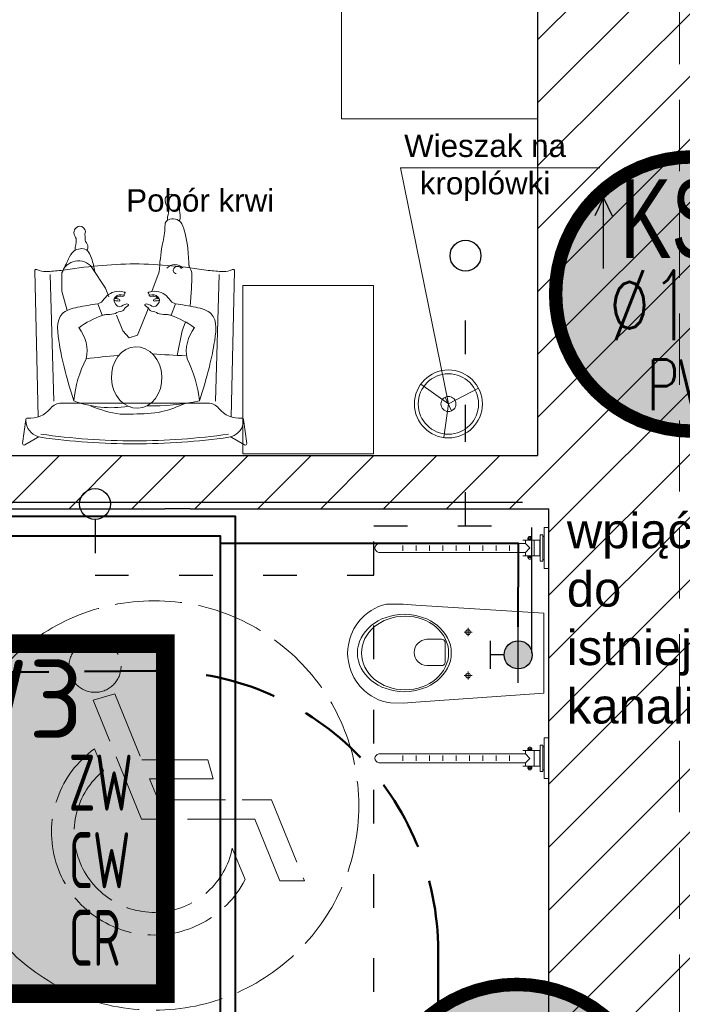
# Model space of a CAD drawing. Header units: millimetres. Extents: x 24385 to 79107, y -56478 to -23676.
# Tile 130 of 256: x 27791 to 28028, y -28415 to -28064. Entities that reach past the tile are written whole.
import ezdxf
from ezdxf.enums import TextEntityAlignment as Align
from ezdxf.lldxf.tags import DXFTag

# ---------------------------------------------------------------- set-up
doc = ezdxf.new("R2010")
doc.units = ezdxf.units.MM
doc.header["$LTSCALE"] = 2
for name, pattern in [('ACAD_ISO02W100', [15, 12, -3]), ('ACAD_ISO03W100', [30, 12, -18]), ('DASHED', [19.05, 12.7, -6.35]), ('HIDDENX2', [19.05, 12.7, -6.35])]:
    doc.linetypes.add(name, pattern=pattern)
for name, color, linetype, lineweight in [('0_OPIS', 7, 'Continuous', 13), ('3DPLAN_A_TABELKA POMIESZCZEŃ', 7, 'Continuous', 0), ('3DPLAN_A_WYSOKOŚCI ZMIANA', 144, 'HIDDENX2', 5), ('_WLK_W_OPIS', 211, 'Continuous', 9), ('A_KRESKOWANIE', 9, 'Continuous', 0), ('A_MEBLE', 9, 'Continuous', 5), ('Opisy', 7, 'Continuous', 13), ('PRZERYW', 2, 'ACAD_ISO02W100', 9), ('sanitariaty', 2, 'Continuous', 25)]:
    doc.layers.add(name, color=color, linetype=linetype, lineweight=lineweight)
for name, color, linetype in [('3DPLAN_A_KRESKOWANIE 1', 253, 'Continuous'), ('3DPLAN_A_OPIS', 8, 'Continuous'), ('3DPLAN_K_NOŚNA', 7, 'Continuous'), ('_WLK_oznaczenia', 211, 'Continuous'), ('IS_Odbiorniki', 211, 'SOLID')]:
    doc.layers.add(name, color=color, linetype=linetype)
for name, color, linetype, lineweight, true_color in [('cw', 7, 'Continuous', 40, 0xf79809), ('FURNITURE ZD 1 500', 7, 'Continuous', 13, 0x9fa8a5), ('kanalizacja', 7, 'Continuous', 30, 0xbf3000), ('wodociag', 7, 'Continuous', 40, 0x0e97f1)]:
    doc.layers.add(name, color=color, linetype=linetype, lineweight=lineweight, true_color=true_color)
doc.styles.add('ARIAL', font='arial.ttf')
doc.styles.add('GRZEJNIK', font='simplex.shx', dxfattribs={"width": 0.7})
doc.styles.add('isocp', font='isocpeur.ttf', dxfattribs={"width": 0.9})
tags = doc.linetypes.add('SOLID', pattern=[10, 10, 0]).pattern_tags.tags
tags[6:7] = [DXFTag(74, 4), DXFTag(75, 0), DXFTag(340, '0'), DXFTag(46, 0.0), DXFTag(50, 0.0), DXFTag(44, 0.0), DXFTag(45, 0.0)]
tags[4:5] = [DXFTag(74, 4), DXFTag(75, 0), DXFTag(340, '0'), DXFTag(46, 0.0), DXFTag(50, 0.0), DXFTag(44, 0.0), DXFTag(45, 0.0)]

# ---------------------------------------------------------------- blocks, each defined once
blk = doc.blocks.new('31380106')
blk.add_line((-0.02, 0), (0.02, 0))
for radius in [0.09, 0.08, 0.02]:
    blk.add_circle((0, 0), radius)
blk = doc.blocks.new('A$C7B154626')
at = {"layer": 'A_MEBLE'}
for p, q in [((0, 64.06), (1.16, 55.48)), ((0.85, 64.59), (5.36, 61.93)), ((79.14, 64.59), (74.64, 61.93)), ((79.99, 64.06), (78.84, 55.48)), ((5.61, 54.56), (4.34, 2.55)), ((74.38, 54.56), (75.65, 2.55)), ((13.86, 49.71), (40, 49.71)), ((66.13, 49.71), (40, 49.71)), ((9.81, 3.81), (11.18, 49)), ((70.18, 3.81), (68.81, 49))]:
    blk.add_line(p, q, dxfattribs=at)
at = {"layer": 'A_MEBLE', "ltscale": 5}
for p, q in [((9.8, 3.25), (9.8, 3.26)), ((70.2, 3.25), (70.2, 3.26))]:
    blk.add_line(p, q, dxfattribs=at)
at = {"layer": 'A_MEBLE'}
for centre, radius, start, end in [((0.55, 64.13), 0.55, 56.2611, 187.6798), ((40, -174.84), 239.06, 90, 98.0862), ((40, -174.84), 239.06, 81.9138, 90), ((79.45, 64.13), 0.55, 352.3202, 123.7389), ((7.23, 55.9), 6, 98.1969, 170.385), ((3.83, 59.34), 3, 51.7854, 59.4549), ((40, -175.06), 238.18, 90, 98.0779), ((40, -175.06), 238.18, 81.9221, 90), ((72.77, 55.9), 6, 9.615, 81.8031), ((76.16, 59.34), 3, 120.5451, 128.2146), ((15.65, 54.48), 14.54, 170.385, 175.7397), ((64.35, 54.48), 14.54, 4.2603, 9.615), ((1.7, 55.56), 0.556, 169.9031, 275.518), ((2.65, 45.58), 9.47, 39.2276, 95.4123), ((77.35, 45.58), 9.47, 84.5877, 140.7724), ((78.29, 55.56), 0.556, 264.482, 10.0969), ((13.86, 54.71), 5, 219.0105, 270), ((66.13, 54.71), 5, 270, 320.9895), ((4.89, 2.54), 0.55, 178.2922, 297.3566), ((8.13, -3.73), 6.5, 87.9299, 117.3566), ((6.67, -55.41), 58.2, 83.0287, 88.3254), ((43.31, 183.77), 183.8, 260.7326, 268.9644), ((36.68, 183.77), 183.8, 271.0356, 279.2674), ((73.33, -55.41), 58.2, 91.6746, 96.9713), ((71.86, -3.73), 6.5, 62.6434, 92.0701), ((75.1, 2.54), 0.55, 242.6434, 1.7078)]:
    blk.add_arc(centre, radius, start, end, dxfattribs=at)
blk = doc.blocks.new('parterr')
at = {"layer": '3DPLAN_A_KRESKOWANIE 1'}
h = blk.add_hatch(dxfattribs=at)
h.set_pattern_fill('ANSI31', color=256, scale=5, style=0)
h.set_pattern_definition([(45, (28281.13, -31178.053), (-11.22532, 11.22532), [])])
h.paths.add_polyline_path([(27531.99, -28228.89), (27531.99, -28218.89), (27420.99, -28218.89), (27420.99, -28006.89), (27456.99, -28006.89), (27456.99, -27805.89), (26774.49, -27805.89), (26774.49, -27888.89), (26825.99, -27888.89), (26825.99, -27851.89), (27410.99, -27851.89), (27410.99, -28133.89), (27387.99, -28133.89), (27387.99, -28139.89), (27410.99, -28139.89), (27410.99, -28286.89), (27426.99, -28286.89), (27426.99, -28228.89)])
h.paths.add_polyline_path([(27626.99, -27863.89), (27769.99, -27863.89), (27769.99, -27805.89), (27626.99, -27805.89)])
h.paths.add_polyline_path([(27631.99, -28218.89), (27631.99, -28228.89), (27648.99, -28228.89), (27648.99, -28462.89), (27694.99, -28462.89), (27694.99, -28426.89), (27667.99, -28426.89), (27667.99, -28237.89), (27979.99, -28237.89), (27979.99, -28426.89), (27784.99, -28426.89), (27784.99, -28541.89), (27801.99, -28541.89), (27801.99, -28461.89), (27937.99, -28461.89), (27937.99, -28505.89), (28030.99, -28505.89), (28030.99, -28463.89), (28076.99, -28463.89), (28076.99, -28434.89), (28070.99, -28434.89), (28070.99, -28421.89), (28057.99, -28421.89), (28057.99, -27857.89), (28067.99, -27857.89), (28067.99, -27794.89), (28073.99, -27794.89), (28073.99, -27747.89), (28027.49, -27747.89), (28027.49, -27805.89), (27939.99, -27805.89), (27939.99, -27933.89), (27975.99, -27933.89), (27975.99, -28218.89)])
h.paths.add_polyline_path([(26774.49, -28063.89), (26774.49, -28175.39), (26826.99, -28175.39), (26826.99, -28139.89), (27297.99, -28139.89), (27297.99, -28133.89), (26825.99, -28133.89), (26825.99, -28063.89)])
h.paths.add_polyline_path([(27410.99, -28376.89), (27410.99, -28408.89), (27393.99, -28408.89), (27393.99, -28418.89), (26826.99, -28418.89), (26826.99, -28350.39), (26774.49, -28350.39), (26774.49, -28429.89), (26562.49, -28429.89), (26562.49, -28493.89), (26595.99, -28493.89), (26595.99, -28452.89), (26776.99, -28452.89), (26776.99, -28490.89), (26826.99, -28490.89), (26826.99, -28455.89), (27384.07, -28455.81), (27401.99, -28455.81), (27401.99, -28523.89), (27426.99, -28523.89), (27426.99, -28487.14), (27424.99, -28487.22), (27425.07, -28485.14), (27426.99, -28485.06), (27426.99, -28479.56), (27425.4, -28479.56), (27425.96, -28479.93), (27424.99, -28479.56), (27424.99, -28411.76), (27426.99, -28411.76), (27426.99, -28411.3), (27424.99, -28411.38), (27425.07, -28409.3), (27426.99, -28409.22), (27426.99, -28376.89)])
h.paths.add_polyline_path([(27341.99, -28709.89), (26826.99, -28709.89), (26826.99, -28670.89), (26776.99, -28670.89), (26776.99, -28709.89), (26595.99, -28709.89), (26595.99, -28673.89), (26562.49, -28673.89), (26562.49, -28763.89), (26781.49, -28763.89), (26781.49, -28800.89), (26837.99, -28800.89), (26837.99, -28746.89), (27391.99, -28746.89), (27391.99, -28790.89), (27411.49, -28790.89), (27399.25, -28679.89), (27341.99, -28679.89)])
h.paths.add_polyline_path([(26781.49, -29070.89), (26781.49, -29384.89), (27480.84, -29384.89), (27480.84, -29301.89), (27411.84, -29301.89), (27411.84, -28913.89), (27510.99, -28913.89), (27510.99, -28896.89), (27411.99, -28896.89), (27411.99, -28889.89), (27391.99, -28889.89), (27391.99, -29317.89), (26837.99, -29317.89), (26837.99, -29070.89)])
h.paths.add_polyline_path([(27653.84, -29384.89), (27783.84, -29384.89), (27783.84, -29301.89), (27725.84, -29301.89), (27725.84, -28870.89), (27709.99, -28870.89), (27709.99, -28896.89), (27609.99, -28896.89), (27609.99, -28913.89), (27709.84, -28913.89), (27709.84, -29301.89), (27653.84, -29301.89)])
h.paths.add_polyline_path([(28104.99, -29384.89), (28104.99, -29319.89), (28049.99, -29319.89), (28049.99, -29041.89), (28096.99, -29041.89), (28096.99, -28933.89), (28049.99, -28933.89), (28049.99, -28849.89), (28076.99, -28849.89), (28076.99, -28716.89), (28030.99, -28716.89), (28030.99, -28683.89), (27937.99, -28683.89), (27937.99, -28715.89), (27801.99, -28715.89), (27801.99, -28691.89), (27784.99, -28691.89), (27784.99, -28715.89), (27685.99, -28715.89), (27685.99, -28746.89), (27709.99, -28746.89), (27709.99, -28772.89), (27725.84, -28772.89), (27725.84, -28731.89), (27994.84, -28731.89), (27994.84, -28790.89), (27952.84, -28790.89), (27952.84, -28922.89), (27994.84, -28922.89), (27994.84, -29301.89), (27956.84, -29301.89), (27956.84, -29384.89)])
h.paths.add_polyline_path([(28444.97, -27794.89), (28444.97, -27747.89), (28199.99, -27747.89), (28199.99, -27794.89)])
h.paths.add_polyline_path([(28921.99, -28467.89), (29077.99, -28467.89), (29077.99, -28435.89), (28960.99, -28435.89), (28960.99, -27867.89), (29010.99, -27867.89), (29010.99, -27805.89), (28878.99, -27805.89), (28878.99, -27866.89), (28932.99, -27866.89), (28932.99, -28435.89), (28921.99, -28435.89)])
h.paths.add_polyline_path([(29185.99, -27867.89), (29308.99, -27867.89), (29308.99, -27805.89), (29185.99, -27805.89)])
h.paths.add_polyline_path([(29483.99, -27867.89), (29607.99, -27867.89), (29607.99, -27805.89), (29483.99, -27805.89)])
h.paths.add_polyline_path([(29782.99, -27867.89), (29903.99, -27867.89), (29903.99, -27805.89), (29782.99, -27805.89)])
h.paths.add_polyline_path([(30078.99, -27867.89), (30205.99, -27867.89), (30205.99, -27805.89), (30078.99, -27805.89)])
h.paths.add_polyline_path([(29866.99, -28490.89), (29866.99, -28439.89), (30420.99, -28439.89), (30420.99, -28504.89), (30467.99, -28504.89), (30467.99, -28441.89), (30494.99, -28441.89), (30494.99, -28420.89), (30467.99, -28420.89), (30467.99, -27862.89), (30500.99, -27862.89), (30500.99, -27805.89), (30380.99, -27805.89), (30380.99, -27867.89), (30454.99, -27867.89), (30454.99, -28420.89), (29450.99, -28420.89), (29450.99, -28435.89), (29331.99, -28435.89), (29331.99, -28420.89), (29227.99, -28420.89), (29227.99, -28435.89), (29207.99, -28435.89), (29207.99, -28467.89), (29230.99, -28467.89), (29230.99, -28496.89), (29276.99, -28496.89), (29276.99, -28467.89), (29827.99, -28467.89), (29827.99, -28490.89)])
h.paths.add_polyline_path([(30792.99, -27805.89), (30675.99, -27805.89), (30675.99, -27862.89), (30792.99, -27862.89)])
h.paths.add_polyline_path([(31618.99, -27862.89), (31618.99, -27970.89), (31677.49, -27970.89), (31677.49, -27805.89), (30967.99, -27805.89), (30967.99, -27862.89)])
h.paths.add_polyline_path([(30691.99, -28522.89), (30691.99, -28438.89), (31026.99, -28438.89), (31026.99, -28712.89), (30892.99, -28712.89), (30892.99, -28746.89), (31014.99, -28746.89), (31014.99, -28802.89), (31047.99, -28802.89), (31047.99, -28747.89), (31069.99, -28747.89), (31069.99, -28744.89), (31443.99, -28744.89), (31443.99, -28715.89), (31348.99, -28715.89), (31348.99, -28647.89), (31324.99, -28647.89), (31324.99, -28715.89), (31097.99, -28715.89), (31097.99, -28691.89), (31056.99, -28691.89), (31056.99, -28450.89), (31068.99, -28450.89), (31068.99, -28440.89), (31324.99, -28440.89), (31324.99, -28557.89), (31348.99, -28557.89), (31348.99, -28439.89), (31623.99, -28439.89), (31623.99, -28481.89), (31677.49, -28481.89), (31677.49, -28090.89), (31618.99, -28090.89), (31618.99, -28420.89), (30614.99, -28420.89), (30614.99, -28441.89), (30671.99, -28441.89), (30671.99, -28522.89)])
h.paths.add_polyline_path([(31677.49, -28782.89), (31677.49, -28681.89), (31623.99, -28681.89), (31623.99, -28715.89), (31533.99, -28715.89), (31533.99, -28744.89), (31623.99, -28744.89), (31623.99, -28782.89)])
h.paths.add_polyline_path([(31290.99, -29384.89), (31677.49, -29384.89), (31677.49, -29121.89), (31623.99, -29121.89), (31623.99, -29308.89), (31290.99, -29308.89)])
h.paths.add_polyline_path([(31115.99, -29308.89), (31047.99, -29308.89), (31047.99, -29148.89), (31014.99, -29148.89), (31014.99, -29308.89), (30977.99, -29308.89), (30977.99, -29384.89), (31115.99, -29384.89)])
h.paths.add_polyline_path([(30671.99, -28642.89), (30671.99, -28710.89), (30658.99, -28710.89), (30658.99, -28746.89), (30736.99, -28746.89), (30736.99, -29058.89), (30726.99, -29058.89), (30726.99, -29069.89), (30736.99, -29069.89), (30736.99, -29306.89), (30689.99, -29306.89), (30689.99, -29384.89), (30802.99, -29384.89), (30802.99, -29308.89), (30767.99, -29308.89), (30767.99, -28746.89), (30772.99, -28746.89), (30772.99, -28712.89), (30691.99, -28712.89), (30691.99, -28642.89)])
h.paths.add_polyline_path([(29827.99, -28640.89), (29827.99, -28721.89), (29417.99, -28721.89), (29417.99, -28756.89), (29765.99, -28756.89), (29765.99, -28833.89), (29935.99, -28833.89), (29935.99, -28756.89), (30425.99, -28756.89), (30425.99, -29306.89), (30383.99, -29306.89), (30383.99, -29384.89), (30514.99, -29384.89), (30514.99, -29306.89), (30441.99, -29306.89), (30441.99, -29069.89), (30636.99, -29069.89), (30636.99, -29058.89), (30441.99, -29058.89), (30441.99, -28772.89), (30466.99, -28772.89), (30466.99, -28746.89), (30568.99, -28746.89), (30568.99, -28710.89), (30467.99, -28710.89), (30467.99, -28677.89), (30420.99, -28677.89), (30420.99, -28720.89), (29866.99, -28720.89), (29866.99, -28640.89)])
h.paths.add_polyline_path([(30087.99, -29306.89), (30087.99, -29384.89), (30208.99, -29384.89), (30208.99, -29306.89)])
h.paths.add_polyline_path([(29912.99, -29306.89), (29891.99, -29306.89), (29891.99, -28974.89), (29421.99, -28974.89), (29421.99, -28984.89), (29884.99, -28984.89), (29884.99, -29310.89), (29777.99, -29310.89), (29777.99, -29384.89), (29912.99, -29384.89)])
h.paths.add_polyline_path([(29487.99, -29310.89), (29487.99, -29384.89), (29602.99, -29384.89), (29602.99, -29310.89)])
h.paths.add_polyline_path([(29341.99, -28974.89), (29262.99, -28974.89), (29262.99, -28756.89), (29297.99, -28756.89), (29297.99, -28721.89), (29276.99, -28721.89), (29276.99, -28667.89), (29228.99, -28667.89), (29228.99, -28721.89), (28922.99, -28721.89), (28922.99, -28754.89), (28935.99, -28754.89), (28935.99, -28884.89), (28953.99, -28884.89), (28953.99, -28754.89), (29226.99, -28754.89), (29226.99, -29323.89), (29186.99, -29323.89), (29186.99, -29384.89), (29312.99, -29384.89), (29312.99, -29310.89), (29262.99, -29310.89), (29262.99, -28984.89), (29341.99, -28984.89)])
h.paths.add_polyline_path([(29011.99, -29323.89), (28953.99, -29323.89), (28953.99, -28979.89), (28935.99, -28979.89), (28935.99, -29320.89), (28895.99, -29320.89), (28895.99, -29384.89), (29011.99, -29384.89)])
h.paths.add_polyline_path([(28832.99, -28721.89), (28810.99, -28721.89), (28810.99, -28684.89), (28793.99, -28684.89), (28793.99, -28721.89), (28683.99, -28721.89), (28683.99, -28682.89), (28629.99, -28682.89), (28629.99, -28715.89), (28626.99, -28715.89), (28626.99, -29316.89), (28584.99, -29316.89), (28584.99, -29384.89), (28720.99, -29384.89), (28720.99, -29320.89), (28668.99, -29320.89), (28668.99, -29039.89), (28722.99, -29039.89), (28722.99, -28875.89), (28664.99, -28875.89), (28664.99, -28769.89), (28673.99, -28769.89), (28673.99, -28754.89), (28832.99, -28754.89)])
h.paths.add_polyline_path([(28933.48, -28618.58), (28933.48, -28620.89), (28989.51, -28620.89), (28989.51, -28618.58)])
h.paths.add_polyline_path([(28048.62, -28542.17), (28104.65, -28542.17), (28104.65, -28567.43), (28048.62, -28567.43)])
h.paths.add_polyline_path([(28312.29, -28322.99), (28368.17, -28322.99), (28368.17, -28348.05), (28312.29, -28348.05)])
h.paths.add_polyline_path([(28488.09, -28322.99), (28543.96, -28322.99), (28543.96, -28348.05), (28488.09, -28348.05)])
edge = h.paths.add_edge_path()
edge.add_arc((28306.99, -28816.89), 85, 62.6545, 71.7854, ccw=False)
edge.add_line((28346.03, -28741.39), (28346.03, -28736.15))
edge.add_line((28346.03, -28736.15), (28333.55, -28736.15))
h.paths.add_polyline_path([(28109.35, -29204.1), (28204.56, -29204.1), (28204.56, -29250.57), (28109.35, -29250.57)])
h.paths.add_polyline_path([(28138.56, -28107.38), (28196.54, -28107.38), (28196.54, -28140.41), (28138.56, -28140.41)])
h.paths.add_polyline_path([(28531.91, -27858.83), (28585.67, -27858.83), (28585.67, -27891.86), (28531.91, -27891.86)])
h.paths.add_polyline_path([(28514.88, -27899.85, 1), (28514.88, -27870.73, 1)])
h.paths.add_polyline_path([(28121.53, -28148.39, 1), (28121.53, -28119.27, 1)])
edge = h.paths.add_edge_path()
edge.add_line((28141.81, -28688.78), (28156.37, -28688.78))
edge.add_line((28156.37, -28688.78), (28156.37, -28674.22))
edge.add_arc((28156.37, -28688.78), 14.56, 90, 180)
edge = h.paths.add_edge_path()
edge.add_line((28156.37, -28688.78), (28156.37, -28703.34))
edge.add_arc((28156.37, -28688.78), 14.56, 270, 360)
edge.add_line((28170.93, -28688.78), (28156.37, -28688.78))
h.paths.add_polyline_path([(28156.37, -28703.34, 1), (28156.37, -28674.22, 1)])
h.paths.add_polyline_path([(28624.31, -27926.26), (28623.54, -27925.49), (28623.66, -27865.14), (28624.44, -27864.37), (28624.44, -27926.21)], is_closed=False)
h.paths.add_polyline_path([(28252.2, -28179.89), (28327.2, -28179.89), (28327.2, -28198.64, -0.427145), (28270.95, -28254.89), (28252.2, -28254.89)])
h.paths.add_polyline_path([(28424.2, -28361.39, -0.414214), (28419.2, -28366.39), (28413.2, -28366.39, -0.414214), (28389.2, -28342.39), (28389.2, -28330.39, -0.414214), (28413.2, -28306.39), (28419.2, -28306.39, -0.414214), (28424.2, -28311.39)])
h.paths.add_polyline_path([(28638.99, -27932.35), (28638.99, -27864.55), (28640.57, -27864.55), (28640.01, -27864.17, -0.310329), (28639.69, -27863.71), (28639.69, -27861.28, -0.216272), (28639.86, -27860.9), (28640.6, -27860.18, 0.840818), (28640.49, -27859.35, -0.414214), (28640.99, -27859.85), (28640.99, -27932.35)])
h.paths.add_polyline_path([(28638.79, -27863.15), (28638.26, -27863.79), (28637.79, -27863.79), (28637.79, -27893.79, -0.760764), (28636.89, -27897.04), (28634.34, -27897.04), (28634.34, -27925.49), (28634.06, -27925.58), (28633.76, -27925.89), (28633.56, -27926.31), (28634.04, -27926.31, -0.130781), (28633.44, -27927.41, -2.336993), (28633.44, -27924.37), (28633.44, -27899.24), (28632.99, -27899.24), (28632.99, -27897.64), (28632.59, -27897.54), (28632.59, -27893.04), (28632.99, -27892.94), (28632.99, -27891.34), (28633.44, -27891.34), (28633.56, -27871.11), (28633.44, -27867.41, -2.336993), (28633.56, -27864.31), (28634.34, -27865.09), (28634.34, -27893.54), (28635.99, -27893.54), (28635.99, -27863.79), (28635.51, -27863.79), (28634.99, -27863.15), (28634.99, -27856.99), (28638.79, -27856.99)])
h.paths.add_polyline_path([(28630.61, -27891.54), (28631.16, -27891.69), (28631.16, -27897.69, -0.414214), (28631.01, -27897.84), (28627.61, -27897.84, -0.414214), (28627.46, -27897.59), (28627.61, -27891.54), (28628.01, -27891.54), (28628.01, -27884.37, -1), (28630.61, -27884.37)])
h.paths.add_polyline_path([(28624.44, -27885.99), (28628.01, -27886.14), (28624.44, -27886.14)], is_closed=False)
h.paths.add_polyline_path([(28631.96, -27893.59), (28632.31, -27893.76), (28632.54, -27893.76), (28632.54, -27896.82), (28632.31, -27896.99), (28631.96, -27896.99), (28631.91, -27897.44), (28631.96, -27893.19)])
h.paths.add_polyline_path([(28624.44, -27904.44), (28633.44, -27904.59), (28624.44, -27904.59)], is_closed=False)
h.paths.add_polyline_path([(28625.19, -27886.14), (28625.19, -27891.34), (28625.64, -27891.34), (28625.64, -27892.94), (28626.04, -27893.04), (28626.04, -27893.59), (28626.66, -27893.59), (28626.71, -27893.14), (28626.66, -27897.39), (28626.66, -27896.99), (28626.04, -27896.99), (28626.04, -27897.54), (28625.64, -27897.64), (28625.64, -27899.24), (28625.19, -27899.24), (28625.04, -27904.44), (28625.04, -27886.14)], is_closed=False)
h.paths.add_polyline_path([(28640.91, -27856.97), (28622.99, -27856.89), (28640.99, -27856.89)], is_closed=False)
h.paths.add_polyline_path([(28619.99, -28325.89), (28619.99, -28323.45), (28618.52, -28323.45), (28584.99, -28382.67, -0.262592), (28550.72, -28323.45), (28549.99, -28323.45), (28549.99, -28325.89), (28512.99, -28325.89), (28512.99, -28240.89), (28492.4, -28240.89), (28491.79, -28249.17, -0.11869), (28489.72, -28256.75), (28483.38, -28267.01, -0.177707), (28479.15, -28270.09), (28472.86, -28270.09, -0.177707), (28468.58, -28266.95), (28462.28, -28256.75, -0.11869), (28460.21, -28249.17), (28459.6, -28240.89), (28487.99, -28240.89), (28487.99, -28181.89), (28633.99, -28181.89), (28633.99, -28325.89)])
h.paths.add_polyline_path([(28442.49, -28424.89), (28442.49, -28418.89, -0.414214), (28466.49, -28394.89), (28478.49, -28394.89, -0.414214), (28502.49, -28418.89), (28502.49, -28424.89, -0.414214), (28497.49, -28429.89), (28447.49, -28429.89, -0.414214)])
h.paths.add_polyline_path([(28265.75, -28187.22, 1), (28256.37, -28187.22, 1)], flags=16)
h.paths.add_polyline_path([(28416.2, -28357.26, -0.453948), (28410.53, -28362.21, -0.375565), (28393.2, -28342.39), (28393.2, -28330.39, -0.375565), (28410.53, -28310.57, -0.453948), (28416.2, -28315.52)], flags=16)
h.paths.add_polyline_path([(28638.38, -27861.79, 1), (28635.4, -27861.79, 1)], flags=16)
h.paths.add_polyline_path([(28637.96, -27861.79, 1), (28635.81, -27861.79, 1)], flags=0)
h.paths.add_polyline_path([(28633.92, -27866.7, -0.08131), (28633.44, -27867.41), (28633.44, -27865.89), (28634.21, -27865.89), (28634.31, -27866.31)], flags=16)
h.paths.add_polyline_path([(28633.44, -27865.89), (28633.44, -27867.01), (28634.21, -27866.24), (28634.09, -27865.89)], flags=0)
h.paths.add_polyline_path([(28633.44, -27867.01), (28633.56, -27867.28, 0.08131), (28633.92, -27866.7), (28633.56, -27867.06)], is_closed=False, flags=16)
h.paths.add_polyline_path([(28633.56, -27897.52), (28633.64, -27893.19), (28633.64, -27897.39)], is_closed=False, flags=16)
h.paths.add_polyline_path([(28633.64, -27897.39), (28633.56, -27893.06), (28633.56, -27897.52)], is_closed=False, flags=16)
h.paths.add_polyline_path([(28628.01, -27884.37), (28630.61, -27884.37, -1)], flags=16)
h.paths.add_polyline_path([(28557.29, -28240.02), (28560.01, -28203.37), (28592.81, -28203.37), (28595.52, -28240.02, -0.414214), (28578.66, -28256.89), (28574.16, -28256.89, -0.414214)], flags=16)
h.paths.add_polyline_path([(28570.23, -28211.92), (28582.58, -28211.92, -0.392745), (28588.19, -28217.12), (28589.9, -28240.21, -0.409357), (28578.66, -28251.27), (28574.16, -28251.27, -0.409357), (28562.92, -28240.21), (28564.62, -28217.12, -0.392745)], flags=0)
h.paths.add_polyline_path([(28465.69, -28254.65, -0.504303), (28469.83, -28249.44), (28482.18, -28249.44, -0.504303), (28486.32, -28254.65), (28480.02, -28264.85, -0.195658), (28478.25, -28266.09), (28473.75, -28266.09, -0.195658), (28471.98, -28264.85)], flags=16)
h.paths.add_polyline_path([(28451.62, -28421.89, -0.453948), (28446.66, -28416.22, -0.375565), (28466.49, -28398.89), (28478.49, -28398.89, -0.375565), (28498.31, -28416.22, -0.453948), (28493.35, -28421.89)], flags=16)
at = {"layer": 'A_KRESKOWANIE', "transparency": 33554687}
h = blk.add_hatch(dxfattribs=at)
h.set_pattern_fill('ANSI37', color=0, scale=5)
h.paths.add_polyline_path([(26825.99, -28063.89), (26825.99, -28133.89), (27297.99, -28133.89), (27297.99, -28133.59), (27299.87, -28133.59), (27299.87, -28135.48), (27300.81, -28135.48), (27300.81, -28138.3), (27299.87, -28138.3), (27299.87, -28140.19), (27298.93, -28140.19, 0.262592), (27342.99, -28216.32), (27344.22, -28214.14, -0.038194), (27343.06, -28198.93), (27343.06, -27851.89), (26825.99, -27851.89), (26825.99, -27888.89)])
h.paths.add_polyline_path([(27102.97, -28064.05), (27158.91, -28064.05), (27158.91, -28044.9), (27102.97, -28044.9)], flags=24)
h.paths.add_polyline_path([(27342.99, -28216.32, -0.262592), (27298.93, -28140.19), (27297.99, -28139.89), (26826.99, -28139.89), (26826.99, -28175.39), (26826.99, -28350.39), (26826.99, -28418.89), (27393.99, -28418.89), (27393.99, -28408.89), (27393.99, -28362.71), (27339.56, -28331.89, -0.198011), (27393.99, -28290.75), (27393.99, -28286.06, -0.230244), (27344.22, -28214.14)])
h.paths.add_polyline_path([(27102.36, -28351.79), (27325.94, -28351.79), (27325.94, -28402.59), (27102.36, -28402.59)], flags=16)
h.paths.add_polyline_path([(27102.97, -28330.53), (27159.05, -28330.53), (27159.05, -28311.38), (27102.97, -28311.38)], flags=24)
h.paths.add_polyline_path([(27123.08, -28409.59), (27305.22, -28409.59), (27305.22, -28344.79), (27123.08, -28344.79)], flags=24)
h.paths.add_polyline_path([(27433.84, -29301.89), (27433.84, -28913.89), (27411.84, -28913.89), (27411.84, -29301.89)])
h.paths.add_polyline_path([(27980.46, -29061.28), (27980.46, -29115.28), (27940.49, -29115.28), (27940.49, -29301.89), (27956.84, -29301.89), (27994.84, -29301.89), (27994.84, -28922.89), (27952.84, -28922.89), (27952.84, -28790.89), (27994.84, -28790.89), (27994.84, -28731.89), (27940.49, -28731.89), (27940.49, -29061.28)])
h.paths.add_polyline_path([(27075.43, -29179.35), (27131.46, -29179.35), (27131.46, -29160.21), (27075.43, -29160.21)], flags=9)
h.paths.add_polyline_path([(27522.9, -29133.65), (27578.93, -29133.65), (27578.93, -29114.51), (27522.9, -29114.51)], flags=9)
h.paths.add_polyline_path([(27332.05, -28065.19), (27388.13, -28065.19), (27388.13, -28046.05), (27332.05, -28046.05)], flags=9)
h.paths.add_polyline_path([(27804.49, -29133.65), (27860.52, -29133.65), (27860.52, -29114.51), (27804.49, -29114.51)], flags=9)
at = {"layer": '3DPLAN_A_WYSOKOŚCI ZMIANA'}
blk.add_line((28026.62, -29717.68), (28026.62, -27392.5), dxfattribs=at)
at = {"layer": '3DPLAN_K_NOŚNA'}
for p, q in [((27975.99, -27933.89), (27975.99, -28218.89)), ((27631.99, -28218.89), (27975.99, -28218.89)), ((27667.99, -28237.89), (27842.99, -28237.89)), ((27851.99, -28237.89), (27842.99, -28237.89)), ((27851.99, -28237.89), (27979.99, -28237.89)), ((27979.99, -28426.89), (27979.99, -28237.89))]:
    blk.add_line(p, q, dxfattribs=at)
at = {"layer": 'FURNITURE ZD 1 500', "lineweight": 0}
for p, q in [((27852.59, -28155.63), (27852.51, -28159.34)), ((27852.51, -28159.34), (27852.05, -28165.65)), ((27819.06, -28164.85), (27820.37, -28164.26)), ((27820.66, -28168.92), (27819.06, -28164.85)), ((27845.2, -28168.92), (27846.8, -28164.85)), ((27846.8, -28164.85), (27845.49, -28164.26)), ((27836.81, -28167.22), (27837.02, -28166.28)), ((27850.35, -28171.28), (27849.21, -28174.49)), ((27849.21, -28174.49), (27847.36, -28183.21))]:
    blk.add_line(p, q, dxfattribs=at)
at = {"layer": 'FURNITURE ZD 1 500'}
for q in [(27934.26, -28193.52), (27954.86, -28194.86), (27942.53, -28212.54)]:
    blk.add_line((27944.15, -28200.53), q, dxfattribs=at)
at = {"layer": 'FURNITURE ZD 1 500', "lineweight": 0}
for points in [[(27975.99, -27933.89), (27975.99, -28098.89), (27915.99, -28098.89), (27915.99, -28098.89), (27905.99, -28098.89), (27905.99, -27933.89)], [(27870.83, -28218.26), (27870.83, -28158.26), (27917.45, -28158.26), (27917.45, -28218.26)]]:
    blk.add_lwpolyline(points, close=True, dxfattribs=at)
for points in [[(27808.07, -28167.19), (27806.2, -28160.36), (27806.23, -28153.75, -0.59371), (27816.98, -28151.81), (27821.79, -28159.2), (27823.05, -28162.28)], [(27843.69, -28152.13, -0.444465), (27849.42, -28152.02)], [(27851.51, -28151.19, -0.177653), (27852.59, -28155.63)]]:
    blk.add_lwpolyline(points, format="xyb", dxfattribs=at)
for points in [[(27838.34, -28160.41), (27840.93, -28153.42)], [(27825.75, -28168.9), (27828.03, -28174.48), (27830.29, -28176.98), (27833.28, -28176), (27836.81, -28167.22)]]:
    blk.add_lwpolyline(points, dxfattribs=at)
for centre, radius, start, end in [((27847.12, -28152.86), 1.16, 143.6323, 265.3262), ((27847.53, -28153.16), 1.66, 36.3677, 143.6323), ((27831.97, -28200.44), 33.48, 109.747, 125.9293), ((27833.89, -28200.44), 33.48, 54.0707, 70.253), ((27801.66, -28181.71), 13.57, 348.5845, 38.1854), ((27864.21, -28181.71), 13.57, 141.8146, 191.4155), ((27862.52, -27851.66), 331.89, 265.8734, 267.8945), ((27851.29, -28203.4), 41, 152.3993, 174.4594), ((27858.67, -28541.04), 359.31, 95.1865, 96.9872), ((27810.83, -28204.51), 44.84, 6.4954, 26.6459), ((27823.81, -28164.08), 37.78, 249.359, 279.2475), ((27837.46, -28111.94), 89.31, 269.3956, 281.574)]:
    blk.add_arc(centre, radius, start, end, dxfattribs=at)
at = {"layer": 'FURNITURE ZD 1 500', "lineweight": 0, "extrusion": (0, 0, -1)}
blk.add_ellipse((27832.93, -28191.09), major_axis=(0.45, -10.99), ratio=0.818182, dxfattribs=at)
at = {"layer": 'FURNITURE ZD 1 500', "lineweight": 0}
for points, knots in [([(27848.13, -28135.23), (27848.42, -28134.72), (27848.64, -28133.25), (27848.16, -28131.88), (27848.23, -28130.54), (27848.33, -28130.35), (27848.53, -28129.7), (27848.82, -28128.31), (27846.46, -28124.73), (27842.7, -28126.43), (27843.25, -28129.45), (27844.67, -28131.3), (27843.99, -28133.23), (27843.85, -28134.65), (27843.94, -28135.02)], [0.1742106, 0.1742106, 0.1742106, 0.1742106, 0.1907048, 0.2127103, 0.2270622, 0.2374169, 0.2374169, 0.2374169, 0.2631678, 0.2882389, 0.3072282, 0.3250006, 0.352966, 0.3645716, 0.3645716, 0.3645716, 0.3645716]), ([(27815.21, -28145.76), (27815.51, -28145.24), (27815.73, -28143.78), (27814.28, -28142.36), (27814.68, -28140.79), (27814.32, -28139.89), (27814.5, -28139.6), (27814.95, -28138.87), (27813.51, -28136.51), (27810.7, -28137.67), (27810.34, -28139.97), (27811.76, -28141.82), (27811.07, -28143.76), (27810.94, -28145.18), (27811.03, -28145.54)], [0.1742106, 0.1742106, 0.1742106, 0.1742106, 0.1907048, 0.2127103, 0.2270622, 0.2374169, 0.2374169, 0.2374169, 0.2631678, 0.2882389, 0.3072282, 0.3250006, 0.352966, 0.3645716, 0.3645716, 0.3645716, 0.3645716]), ([(27828.52, -28161.47), (27828.53, -28161.68), (27828.56, -28162.13), (27827.35, -28162.21), (27826.19, -28161.9), (27825.54, -28162.93), (27825.09, -28163.01), (27824.91, -28163.03)], [0, 0, 0, 0, 0.00557237, 0.01162073, 0.03006905, 0.0382876, 0.04354184, 0.04354184, 0.04354184, 0.04354184]), ([(27837.34, -28161.47), (27837.33, -28161.68), (27837.3, -28162.13), (27838.51, -28162.21), (27839.67, -28161.9), (27840.32, -28162.93), (27840.77, -28163.01), (27840.95, -28163.03)], [0, 0, 0, 0, 0.00557237, 0.01162073, 0.03006905, 0.0382876, 0.04354184, 0.04354184, 0.04354184, 0.04354184])]:
    blk.add_open_spline(points, degree=3, knots=knots, dxfattribs=at)
for points in [[(27851.66, -28151.86), (27849.71, -28138.03), (27847.89, -28135.07), (27843.4, -28135.52), (27842.99, -28138.03), (27842.05, -28144.03), (27840.93, -28153.42)], [(27818.05, -28153.44), (27816.8, -28148.55), (27814.97, -28145.59), (27810.49, -28146.04), (27808.66, -28148.77), (27806.23, -28153.75)], [(27820.37, -28164.26), (27822.29, -28162.02), (27828.5, -28160.61), (27828.83, -28160.79), (27828.74, -28161.03), (27828.47, -28161.52), (27827.13, -28161.63), (27825.7, -28162.07), (27824.81, -28163.45), (27826.88, -28165.86), (27829.41, -28164.88), (27830.07, -28165.07), (27828.86, -28166.27), (27828.07, -28167.23), (27827.06, -28167.52), (27824.78, -28168.43), (27821.94, -28168.64), (27820.66, -28168.92)], [(27845.49, -28164.26), (27843.57, -28162.02), (27837.36, -28160.61), (27837.03, -28160.79), (27837.13, -28161.03), (27837.4, -28161.52), (27838.73, -28161.63), (27840.16, -28162.07), (27841.05, -28163.45), (27838.99, -28165.86), (27836.45, -28164.88), (27835.79, -28165.07), (27837.01, -28166.27), (27837.79, -28167.23), (27838.8, -28167.52), (27841.09, -28168.43), (27843.92, -28168.64), (27845.2, -28168.92)], [(27819.06, -28164.85), (27811.84, -28166.04), (27806.36, -28168.34), (27805.36, -28179.38), (27807.01, -28187.31), (27810.49, -28199.44)], [(27824.87, -28163.64), (27826.18, -28163.79), (27826.95, -28163.72), (27826.81, -28163.3), (27825.75, -28162.95), (27825.5, -28162.82)], [(27840.99, -28163.64), (27839.69, -28163.79), (27838.92, -28163.72), (27839.05, -28163.3), (27840.12, -28162.95), (27840.36, -28162.82)], [(27846.8, -28164.85), (27854.02, -28166.04), (27859.51, -28168.34), (27860.5, -28179.38), (27858.86, -28187.31), (27855.38, -28199.44)], [(27850.28, -28200.33), (27841.93, -28203.27), (27831.66, -28204.11)], [(27831.66, -28204.11), (27827.08, -28204.11), (27816.59, -28201.28)]]:
    blk.add_spline(points, degree=3, dxfattribs=at)
at = {"layer": 'Opisy', "ltscale": 0.5}
for q in [(27944.15, -28200.53), (27998.13, -28116.34)]:
    blk.add_line((27927.02, -28116.34), q, dxfattribs=at)
at = {"layer": 'Opisy', "color": 1, "linetype": 'DASHED', "lineweight": 50}
blk.add_lwpolyline([(27839.67, -28295.69), (27443.87, -28298.92, -0.416611), (27343.06, -28198.93), (27343.06, -27525.63, -0.414214), (27443.06, -27425.63), (28214.49, -27425.63, -0.414214), (28314.49, -27525.63), (28314.49, -28505.31, 0.414214), (28414.49, -28605.31), (28582.02, -28605.31, -0.414214), (28682.02, -28705.31), (28682.02, -29328.87, -0.414214), (28582.02, -29428.87), (28040.49, -29428.87, -0.414214), (27940.49, -29328.87), (27940.49, -28395.68, 0.416611)], format="xyb", close=True, dxfattribs=at)
at = {"layer": 'PRZERYW', "color": 8, "lineweight": 0}
for p, q in [((27825.14, -28303.84), (27817.36, -28306.14)), ((27817.88, -28323.55), (27821.04, -28331.3)), ((27867.05, -28358.94), (27871.62, -28370.12))]:
    blk.add_line(p, q, dxfattribs=at)
blk.add_lwpolyline([(27825.14, -28303.84), (27834.74, -28327.37), (27858.27, -28327.37), (27860.2, -28334.24), (27837.54, -28334.24), (27840.6, -28341.74), (27880.98, -28341.74), (27892.8, -28370.52), (27884, -28370.52), (27875.07, -28348.61), (27834.68, -28348.61), (27817.36, -28306.14)], dxfattribs=at)
for centre, radius in [((27839.17, -28343.7), 73), ((27818.08, -28294.06), 9.29)]:
    blk.add_circle(centre, radius, dxfattribs=at)
for radius, start, end in [(36.58, 125.4868, 332.6803), (28.49, 129.3634, 348.6573)]:
    blk.add_arc((27839.12, -28353.33), radius, start, end, dxfattribs=at)
at = {"layer": 'sanitariaty', "color": 8, "lineweight": 0}
for p, q in [((27972.83, -28248.3), (27972.83, -28248.76)), ((27973.58, -28248.3), (27973.58, -28248.76)), ((27971.63, -28250.31), (27919.29, -28250.33)), ((27927.94, -28250.97), (27927.94, -28252.87)), ((27932.68, -28250.97), (27932.68, -28252.87)), ((27937.43, -28250.97), (27937.43, -28252.87)), ((27942.17, -28250.97), (27942.17, -28252.87)), ((27946.92, -28250.97), (27946.92, -28252.87)), ((27951.66, -28250.97), (27951.66, -28252.87)), ((27956.41, -28250.98), (27956.41, -28252.87)), ((27961.16, -28250.98), (27961.16, -28252.87)), ((27965.9, -28250.97), (27965.9, -28252.87)), ((27971.63, -28253.47), (27919.29, -28253.48)), ((27972.83, -28255.45), (27972.83, -28254.99)), ((27973.58, -28255.45), (27973.58, -28254.99)), ((27979.99, -28264.39), (27979.99, -28314.39)), ((27917.89, -28273.42), (27916.58, -28274.16)), ((27919.24, -28272.78), (27917.89, -28273.42)), ((27920.65, -28272.27), (27919.24, -28272.78)), ((27922.09, -28271.88), (27920.65, -28272.27)), ((27923.49, -28271.92), (27922.09, -28271.88)), ((27928.04, -28271.87), (27923.49, -28271.92)), ((27932.47, -28272.23), (27928.04, -28271.87)), ((27978.18, -28275.13), (27932.47, -28272.23)), ((27912.58, -28277.61), (27911.24, -28279.38)), ((27914.19, -28275.97), (27912.58, -28277.61)), ((27915.35, -28275.02), (27914.19, -28275.97)), ((27916.58, -28274.16), (27915.35, -28275.02)), ((27978.18, -28303.65), (27978.18, -28275.13)), ((27910.45, -28280.68), (27909.4, -28282.85)), ((27911.24, -28279.38), (27910.45, -28280.68)), ((27951.19, -28281.9), (27951.19, -28280.41)), ((27908.93, -28284.32), (27908.45, -28286.37)), ((27909.4, -28282.85), (27908.93, -28284.32)), ((27941.67, -28284.44), (27936.41, -28284.44)), ((27951.19, -28281.9), (27949.77, -28281.9)), ((27951.19, -28281.9), (27952.64, -28281.9)), ((27951.19, -28281.9), (27951.19, -28283.31)), ((27908.26, -28287.87), (27908.18, -28289.39)), ((27908.45, -28286.37), (27908.26, -28287.87)), ((27942.96, -28292.89), (27942.96, -28285.39)), ((27908.26, -28290.9), (27908.18, -28289.39)), ((27908.45, -28292.41), (27908.26, -28290.9)), ((27908.93, -28294.46), (27908.45, -28292.41)), ((27909.4, -28295.92), (27908.93, -28294.46)), ((27941.67, -28293.83), (27936.41, -28293.83)), ((27910.45, -28298.1), (27909.4, -28295.92)), ((27911.24, -28299.39), (27910.45, -28298.1)), ((27951.19, -28297.4), (27949.77, -28297.4)), ((27951.19, -28297.4), (27951.19, -28295.91)), ((27951.19, -28297.4), (27952.64, -28297.4)), ((27951.19, -28297.4), (27951.19, -28298.81)), ((27912.58, -28301.16), (27911.24, -28299.39)), ((27914.19, -28302.8), (27912.58, -28301.16)), ((27915.35, -28303.76), (27914.19, -28302.8)), ((27916.58, -28304.61), (27915.35, -28303.76)), ((27917.89, -28305.36), (27916.58, -28304.61)), ((27919.24, -28305.99), (27917.89, -28305.36)), ((27978.18, -28303.65), (27932.48, -28306.88)), ((27920.65, -28306.5), (27919.24, -28305.99)), ((27922.09, -28306.89), (27920.65, -28306.5)), ((27923.49, -28307.15), (27922.09, -28306.89)), ((27928.04, -28307.21), (27923.49, -28307.15)), ((27932.48, -28306.88), (27928.04, -28307.21)), ((27971.63, -28325.31), (27919.29, -28325.29)), ((27927.94, -28327.8), (27927.94, -28325.9)), ((27932.68, -28327.8), (27932.68, -28325.9)), ((27937.43, -28327.8), (27937.43, -28325.9)), ((27942.17, -28327.8), (27942.17, -28325.9)), ((27946.92, -28327.8), (27946.92, -28325.9)), ((27951.66, -28327.8), (27951.66, -28325.9)), ((27956.41, -28327.8), (27956.41, -28325.9)), ((27961.16, -28327.8), (27961.16, -28325.9)), ((27965.9, -28327.8), (27965.9, -28325.9)), ((27972.83, -28323.32), (27972.83, -28323.78)), ((27973.58, -28323.32), (27973.58, -28323.78)), ((27971.63, -28328.46), (27919.29, -28328.44)), ((27972.83, -28330.47), (27972.83, -28330.01)), ((27973.58, -28330.47), (27973.58, -28330.01))]:
    blk.add_line(p, q, dxfattribs=at)
for points in [[(27979.99, -28244.63), (27978.35, -28244.63), (27978.35, -28259.15), (27979.99, -28259.15)], [(27973.92, -28248.3), (27972.5, -28248.3), (27972.5, -28248.78), (27973.92, -28248.78)], [(27973.58, -28248.76), (27972.83, -28248.76), (27972.83, -28249.04), (27973.58, -28249.04)], [(27976.82, -28249.04), (27974.77, -28249.04), (27974.77, -28254.71), (27976.82, -28254.71)], [(27977.78, -28247.15), (27976.83, -28247.15), (27976.83, -28256.64), (27977.78, -28256.64)], [(27977.78, -28247.75), (27978.35, -28247.75), (27978.35, -28255.98), (27977.78, -28255.98)], [(27973.92, -28255.45), (27972.5, -28255.45), (27972.5, -28254.98), (27973.92, -28254.98)], [(27973.58, -28254.99), (27972.83, -28254.99), (27972.83, -28254.71), (27973.58, -28254.71)], [(27979.99, -28334.14), (27978.35, -28334.14), (27978.35, -28319.62), (27979.99, -28319.62)], [(27977.78, -28331.63), (27976.83, -28331.63), (27976.83, -28322.14), (27977.78, -28322.14)], [(27977.78, -28331.02), (27978.35, -28331.02), (27978.35, -28322.79), (27977.78, -28322.79)], [(27973.92, -28323.32), (27972.5, -28323.32), (27972.5, -28323.79), (27973.92, -28323.79)], [(27973.58, -28323.78), (27972.83, -28323.78), (27972.83, -28324.06), (27973.58, -28324.06)], [(27976.82, -28329.73), (27974.77, -28329.73), (27974.77, -28324.06), (27976.82, -28324.06)], [(27973.92, -28330.47), (27972.5, -28330.47), (27972.5, -28330), (27973.92, -28330)], [(27973.58, -28330.01), (27972.83, -28330.01), (27972.83, -28329.73), (27973.58, -28329.73)]]:
    blk.add_lwpolyline(points, close=True, dxfattribs=at)
for points in [[(27974.77, -28249.04), (27970.65, -28249.04), (27971.63, -28249.04), (27971.63, -28250.31), (27973.17, -28251.84), (27971.63, -28253.47), (27971.63, -28254.71), (27970.65, -28254.71), (27974.77, -28254.71), (27974.77, -28249.04)], [(27974.77, -28329.73), (27970.65, -28329.73), (27971.63, -28329.73), (27971.63, -28328.46), (27973.17, -28326.93), (27971.63, -28325.31), (27971.63, -28324.06), (27970.65, -28324.06), (27974.77, -28324.06), (27974.77, -28329.73)]]:
    blk.add_lwpolyline(points, dxfattribs=at)
for centre, radius, start, end in [((27973.2, -28248.29), 0.522, 0.7068, 181.5898), ((27919.54, -28251.9), 1.6, 99.0986, 260.9014), ((27973.2, -28255.47), 0.522, 178.4102, 359.2932), ((27936.64, -28289.14), 4.7, 92.8022, 267.1978), ((27941.79, -28285.64), 1.2, 12.2339, 95.8899), ((27941.79, -28292.63), 1.2, 264.1101, 347.7661), ((27973.2, -28323.31), 0.522, 0.7068, 181.5898), ((27919.54, -28326.87), 1.6, 99.0986, 260.9014), ((27973.2, -28330.49), 0.522, 178.4102, 359.2932)]:
    blk.add_arc(centre, radius, start, end, dxfattribs=at)
at = {"layer": 'sanitariaty', "color": 8, "lineweight": 0, "extrusion": (0, 0, -1)}
for centre, major_axis, ratio in [((27928.43, -28289.33), (-16.75, 0), 0.823529), ((27928.68, -28289.33), (-15.54, 0), 0.845174)]:
    blk.add_ellipse(centre, major_axis=major_axis, ratio=ratio, dxfattribs=at)
for centre in [(27951.19, -28281.9), (27951.19, -28297.4)]:
    blk.add_ellipse(centre, major_axis=(0.599, 0.599), ratio=1, start_param=5.497787, end_param=11.780972, dxfattribs=at)
at = {"layer": 'FURNITURE ZD 1 500', "lineweight": 0, "xscale": -1, "rotation": 180}
blk.add_blockref('A$C7B154626', (27792.22, -28150.54, 237.96), dxfattribs=at)
at = {"layer": 'FURNITURE ZD 1 500', "xscale": -134.6710823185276, "yscale": 134.6710823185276, "zscale": 134.6710823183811, "rotation": 114.5386966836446}
blk.add_blockref('31380106', (27944.15, -28200.53), dxfattribs=at)
at = {"layer": '3DPLAN_A_OPIS', "color": 1, "lineweight": 30, "style": 'ARIAL'}
for tag, p in [('WYŁĄCZONE', (29754.42, -28077.21)), ('WYŁĄCZONE', (30711.21, -28077.21)), ('Z_OPRACOWANIA', (29744.08, -28099.65)), ('Z_OPRACOWANIA', (30700.87, -28099.65)), ('WYJŚCIE_EWAKUACYJNE', (26767.33, -28550.29)), ('WYŁĄCZONE', (30110.45, -28645.4)), ('Z_OPRACOWANIA', (30100.11, -28667.83)), ('WYŁĄCZONE', (29700.82, -29118.03)), ('WYŁĄCZONE', (30110.45, -29118.03)), ('WYŁĄCZONE', (31284.49, -29118.03)), ('Z_OPRACOWANIA', (29690.48, -29140.46)), ('Z_OPRACOWANIA', (30100.11, -29140.46)), ('Z_OPRACOWANIA', (31274.15, -29140.46)), ('WYJŚCIE_EWAKUACYJNE', (28257.55, -29205.28))]:
    blk.add_attdef(tag, p, '', height=12, dxfattribs=at)
at = {"layer": '3DPLAN_A_TABELKA POMIESZCZEŃ', "ltscale": 0.5, "style": 'ARIAL'}
for tag, p in [('KURTYNA', (28491.82, -29246.32)), ('POWIETRZNA', (28491.82, -29266.04))]:
    blk.add_attdef(tag, p, '', height=12, dxfattribs=at)
at = {"layer": 'Opisy', "ltscale": 0.5, "char_height": 8, "width": 74.3914, "attachment_point": 5, "style": 'ARIAL'}
for s, insert in [('Wieszak na kroplówki', (27957.22, -28116.34)), ('Pobór krwi', (27855.6, -28128))]:
    blk.add_mtext(s, dxfattribs=dict(at, insert=insert))

msp = doc.modelspace()

# ---------------------------------------------------------------- hatches: boundary and pattern name
at = {"layer": '_WLK_oznaczenia'}
for points in [[(28080.2, -28161.32, -1), (27982.4, -28161.32, -1)], [(28017.42, -28456.42, -1), (27919.62, -28456.42, -1)]]:
    msp.add_hatch(color=255, dxfattribs=at).paths.add_polyline_path(points)
at = {"layer": '_WLK_W_OPIS'}
msp.add_hatch(color=255, dxfattribs=at).paths.add_polyline_path([(27731.7, -28410.82), (27843.12, -28410.82), (27843.12, -28285.96), (27731.7, -28285.96)])
at = {"layer": 'IS_Odbiorniki'}
h = msp.add_hatch(color=256, dxfattribs=at)
edge = h.paths.add_edge_path()
edge.add_arc((27969.06, -28290), 5, 90, 450)

# ---------------------------------------------------------------- linework, layer by layer
at = {"layer": '_WLK_oznaczenia'}
for p, q in [((27999.45, -28127.07), (27996.37, -28133.42)), ((27999.45, -28152.19), (27999.45, -28127.07)), ((27999.45, -28127.07), (28002.53, -28133.42))]:
    msp.add_line(p, q, dxfattribs=at)
for points in [[(28080.2, -28161.32, 4.8, 4.8, -1), (27982.4, -28161.32, 4.8, 4.8, -1)], [(28017.42, -28456.42, 4.8, 4.8, -1), (27919.62, -28456.42, 4.8, 4.8, -1)]]:
    msp.add_lwpolyline(points, format="xyseb", close=True, dxfattribs=at)
at = {"layer": '_WLK_W_OPIS', "const_width": 6.68}
msp.add_lwpolyline([(27731.7, -28410.82), (27843.12, -28410.82), (27843.12, -28285.96), (27731.7, -28285.96)], close=True, dxfattribs=at)
at = {"layer": 'cw'}
msp.add_lwpolyline([(27711.17, -28218.89), (27711.17, -28240.52), (27868.07, -28240.52), (27868.07, -28430.59)], dxfattribs=at)
at = {"layer": 'IS_Odbiorniki'}
for p, q in [((27969.06, -28300), (27969.06, -28280)), ((27959.06, -28285), (27959.06, -28295)), ((27964.06, -28290), (27959.06, -28290))]:
    msp.add_line(p, q, dxfattribs=at)
msp.add_ellipse((27969.06, -28290), major_axis=(0, 5), ratio=1, dxfattribs=at)
at = {"layer": 'kanalizacja'}
for p, q in [((27970.57, -28235.72), (27701.17, -28235.72)), ((27973.96, -28289.39), (27973.96, -28244.61))]:
    msp.add_line(p, q, dxfattribs=at)
at = {"layer": 'kanalizacja', "linetype": 'ACAD_ISO03W100', "ltscale": 0.5}
msp.add_line((27917.57, -28680.15), (27917.57, -28321.56), dxfattribs=at)
for points in [[(27950.26, -28244.04), (27950.26, -28212.8), (27950.26, -28153.15)], [(27818.06, -28241.69), (27818.06, -28261.58), (27917.57, -28261.58)], [(27917.57, -28321.56), (27917.57, -28244.04), (27969.68, -28244.04)]]:
    msp.add_lwpolyline(points, dxfattribs=at)
at = {"layer": 'kanalizacja'}
for centre in [(27950.26, -28147.65), (27818.06, -28236.19)]:
    msp.add_circle(centre, 5.5, dxfattribs=at)
at = {"layer": 'wodociag', "color": 110, "true_color": 0x15fb77}
msp.add_line((27969.06, -28280), (27969.06, -28265.84), dxfattribs=at)
at = {"layer": 'wodociag'}
for points in [[(27862.85, -28430.59), (27862.85, -28247.7), (27691.17, -28247.7), (27691.17, -28218.89)], [(27862.85, -28250.12), (27969.06, -28250.12), (27969.06, -28265.84)]]:
    msp.add_lwpolyline(points, dxfattribs=at)

# ---------------------------------------------------------------- block references
at = {"layer": '0_OPIS'}
msp.add_blockref('parterr', (0, 0), dxfattribs=at)

# ---------------------------------------------------------------- texts
at = {"layer": '_WLK_oznaczenia', "width": 0.7}
for s, height, style, p in [('KS2', 28, 'ARIAL', (28031.3, -28148.44)), ('%%c110', 25, 'GRZEJNIK', (28031.3, -28177.84)), ('PVC', 18, 'GRZEJNIK', (28031.3, -28202.72))]:
    msp.add_text(s, height=height, dxfattribs=dict(at, style=style)).set_placement(p, align=Align.CENTER)
at = {"layer": '_WLK_W_OPIS', "style": 'isocp'}
msp.add_text('W3', height=28, dxfattribs=at).set_placement((27788.53, -28319.67), align=Align.CENTER)
at = {"layer": '_WLK_W_OPIS', "style": 'isocp', "width": 0.6}
for s, p in [('ZW', (27808.7, -28345.55)), ('CW', (27808.7, -28373.22)), ('CR', (27808.7, -28400.88))]:
    msp.add_text(s, height=20, dxfattribs=at).set_placement(p)
at = {"layer": 'kanalizacja', "insert": (27986.41, -28239.47), "char_height": 12.5, "width": 64.0113, "attachment_point": 1, "style": 'ARIAL'}
msp.add_mtext('\\C211;wpiąć do istniejącej kanalizacji', dxfattribs=at)

doc.saveas('drawing.dxf')
